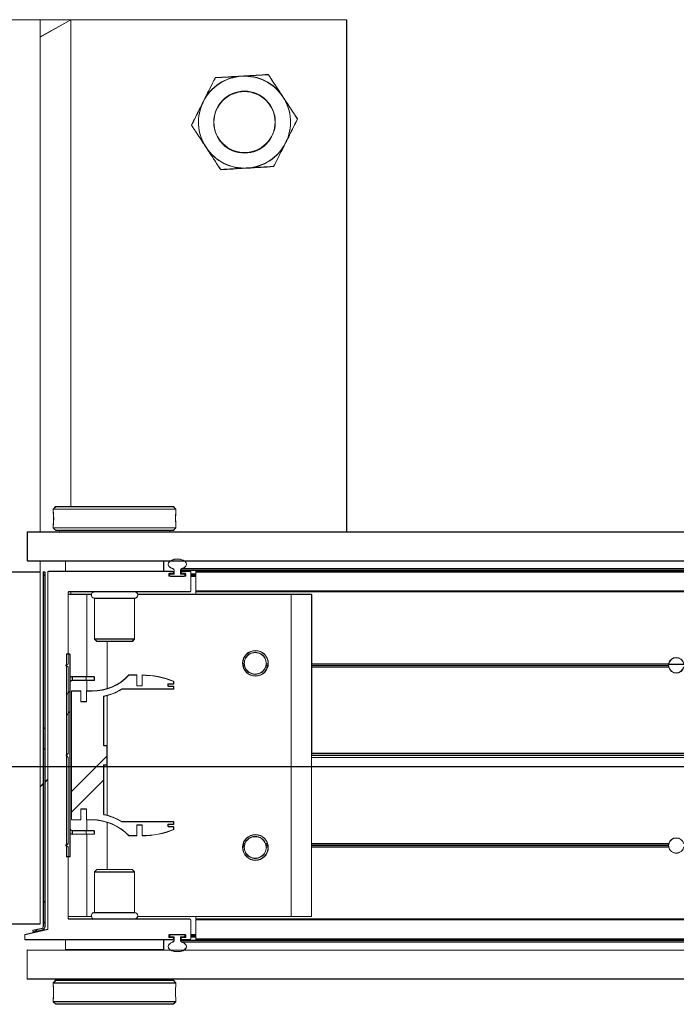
# Model space of a CAD drawing. Header units: feet. Extents: x 0 to 152508, y 0 to 59424.
# Tile 90 of 122: x 152333.194 to 152333.863, y 59421.637 to 59422.64. Entities that reach past the tile are written whole.
import ezdxf

# ---------------------------------------------------------------- set-up
doc = ezdxf.new("R2010")
doc.units = ezdxf.units.FT
doc.header["$LTSCALE"] = 0.05
doc.header["$MEASUREMENT"] = 0
doc.layers.add('Bridge plan$0$BR_P_Rail_Object', color=251, linetype='Continuous', lineweight=30)
doc.layers.add('Bridge plan$0$SC_Scratch7', color=252, linetype='Continuous', lineweight=0)

# ---------------------------------------------------------------- blocks, each defined once
blk = doc.blocks.new('Bridge plan$0$HIGH ST SCREENWALL_13 PANEL PLAN_2')
at = {"layer": 'Bridge plan$0$SC_Scratch7', "lineweight": 0}
h = blk.add_hatch(dxfattribs=at)
h.set_pattern_fill('ANSI31', color=256, scale=0.01, style=0, pattern_type=2)
h.set_pattern_definition([(44.9981, (-57.99071, -14.22278), (-0.0883853, 0.088391), [])])
h.paths.add_polyline_path([(-52.3768, -0.141, -0.36397), (-52.3788, -0.1434), (-52.3874, -0.1449), (-52.3871, -0.1466), (-52.3785, -0.1451, 0.36397), (-52.3751, -0.141), (-52.3751, 0.2198), (-52.3768, 0.2198)])
h = blk.add_hatch(dxfattribs=at)
h.set_pattern_fill('ANSI31', color=256, scale=0.01, style=0, pattern_type=2)
h.set_pattern_definition([(44.9981, (-57.99965, -14.22009), (-0.0883853, 0.088391), [])])
h.paths.add_polyline_path([(-52.3496, -0.0701), (-52.3496, 0.1363), (-52.3533, 0.1363), (-52.3533, -0.0701)])
h = blk.add_hatch(dxfattribs=at)
h.set_pattern_fill('ANSI38', color=256, scale=0.01, style=0, pattern_type=2)
h.set_pattern_definition([(44.9981, (-57.89977, -14.22419), (-0.0883853, 0.088391), []), (134.9981, (-57.89977, -14.22419), (-0.2651616, 0.0883968), [0.3124994, -0.1874996])])
h.paths.add_polyline_path([(-52.3385, 0.0878), (-52.3385, 0.0987), (-52.3481, 0.0987), (-52.3481, -0.0325), (-52.3385, -0.0325), (-52.3385, -0.0215), (-52.3329, -0.0215), (-52.3329, -0.0325), (-52.3272, -0.0325, -0.206189), (-52.2896, -0.0487), (-52.2816, -0.0487), (-52.2816, -0.0378), (-52.276, -0.0378), (-52.276, -0.0487, 0.098423), (-52.244, -0.0424), (-52.244, -0.0396), (-52.2497, -0.0396), (-52.2497, -0.0372), (-52.244, -0.0372), (-52.244, -0.0345), (-52.2968, -0.0345, 0.085705), (-52.3153, -0.0272), (-52.3153, 0.0233), (-52.312, 0.0233), (-52.312, 0.043), (-52.3153, 0.043), (-52.3153, 0.0934, 0.085705), (-52.2968, 0.1007), (-52.244, 0.1007), (-52.244, 0.1034), (-52.2497, 0.1034), (-52.2497, 0.1059), (-52.244, 0.1059), (-52.244, 0.1086, 0.098423), (-52.276, 0.1149), (-52.276, 0.104), (-52.2815, 0.104), (-52.2815, 0.1149), (-52.2896, 0.1149, -0.206189), (-52.3272, 0.0987), (-52.3329, 0.0987), (-52.3329, 0.0878)])
for p, q in [((-52.0676, 0.7823), (-52.7342, 0.7823)), ((-52.3801, 0.7823), (-52.4217, 0.7823)), ((-52.3801, 0.7823), (-52.3801, 0.2606)), ((-52.3488, 0.7823), (-52.3801, 0.7823)), ((-52.3801, 0.7647), (-52.3488, 0.7823)), ((-52.3801, 0.7823), (-52.3801, 0.7647)), ((-52.3488, 0.7823), (-52.3488, 0.2864)), ((-52.0676, 0.2606), (-52.0676, 0.7823)), ((-52.3642, 0.2864), (-52.3667, 0.2839)), ((-52.3667, 0.2839), (-52.3667, 0.2808)), ((-52.3667, 0.2839), (-52.2417, 0.2839)), ((-52.3642, 0.2864), (-52.2442, 0.2864)), ((-52.2417, 0.2839), (-52.2442, 0.2864)), ((-52.2417, 0.2808), (-52.2417, 0.2839)), ((-52.242, 0.2747), (-52.242, 0.2729)), ((-52.3667, 0.2679), (-52.3667, 0.2648)), ((-52.3667, 0.2648), (-52.3642, 0.2623)), ((-52.3667, 0.2648), (-52.2417, 0.2648)), ((-52.3642, 0.2623), (-52.2442, 0.2623)), ((-52.3604, 0.2623), (-52.3604, 0.2606)), ((-52.2479, 0.2606), (-52.2479, 0.2623)), ((-52.2442, 0.2623), (-52.2417, 0.2648)), ((-52.2417, 0.2648), (-52.2417, 0.2679)), ((-52.3931, 0.2606), (-52.3931, 0.2311)), ((-52.3931, 0.2606), (-48.4035, 0.2605)), ((-52.3931, 0.2311), (-48.4035, 0.231)), ((-52.3801, 0.2311), (-52.3801, 0.2198)), ((-52.3542, 0.2206), (-52.3542, 0.231)), ((-52.3542, 0.231), (-52.2542, 0.231)), ((-52.3542, 0.231), (-52.3542, 0.2206)), ((-52.3542, 0.231), (-52.3542, 0.231)), ((-52.3488, 0.2311), (-52.3488, 0.231)), ((-52.3198, 0.2311), (-52.3198, 0.231)), ((-52.2885, 0.231), (-52.2885, 0.2311)), ((-52.2542, 0.231), (-52.2542, 0.2206)), ((-52.2541, 0.231), (-52.2541, 0.2206)), ((-52.2435, 0.2215), (-52.2435, 0.2179)), ((-52.2369, 0.2179), (-52.2369, 0.2215)), ((-52.2369, 0.2215), (-50.4643, 0.2215)), ((-52.2356, 0.2233), (-50.4644, 0.2232)), ((-52.3801, 0.2198), (-52.4218, 0.2198)), ((-52.3801, -0.1386), (-52.3801, 0.2198)), ((-52.3768, 0.2198), (-52.3751, 0.2198)), ((-52.3768, 0.2198), (-52.3768, -0.141)), ((-52.3751, 0.2198), (-52.3751, -0.141)), ((-52.3723, 0.2198), (-52.3723, -0.144)), ((-52.245, 0.2206), (-52.3715, 0.2206)), ((-52.2489, 0.2165), (-52.2489, 0.2177)), ((-52.2481, 0.2185), (-52.245, 0.2185)), ((-52.2323, 0.2156), (-52.2481, 0.2156)), ((-52.248, 0.2171), (-52.248, 0.2164)), ((-52.2435, 0.2179), (-52.2472, 0.2179)), ((-52.2472, 0.2156), (-52.2332, 0.2156)), ((-52.2442, 0.2193), (-52.2442, 0.2198)), ((-52.2334, 0.2179), (-52.2369, 0.2179)), ((-52.2362, 0.2198), (-52.2362, 0.2193)), ((-52.2273, 0.2206), (-52.2354, 0.2206)), ((-52.2354, 0.2185), (-52.2323, 0.2185)), ((-52.2334, 0.2179), (-52.2324, 0.2179)), ((-52.2324, 0.2179), (-52.2315, 0.2179)), ((-52.2324, 0.2171), (-52.2324, 0.2179)), ((-52.2324, 0.2164), (-52.2324, 0.2171)), ((-52.2324, 0.2171), (-52.2314, 0.2171)), ((-52.2324, 0.2156), (-52.2324, 0.2164)), ((-52.2324, 0.2164), (-52.2314, 0.2164)), ((-52.2314, 0.2177), (-52.2314, 0.2165)), ((-52.2264, 0.2006), (-52.2264, 0.2198)), ((-52.2264, 0.2179), (-52.2212, 0.2179)), ((-52.2264, 0.2171), (-52.2212, 0.2171)), ((-52.2264, 0.2164), (-52.2212, 0.2164)), ((-52.2264, 0.2156), (-52.2212, 0.2156)), ((-50.4643, 0.2205), (-52.2212, 0.2206)), ((-52.2212, 0.2198), (-52.2212, 0.2206)), ((-52.2212, 0.2006), (-52.2212, 0.2198)), ((-50.4643, 0.2197), (-52.2212, 0.2198)), ((-52.2212, 0.1998), (-52.2212, 0.2006)), ((-50.4636, 0.2005), (-52.2212, 0.2006)), ((-52.3515, 0.1264), (-52.3514, 0.199)), ((-52.3514, 0.1972), (-52.3325, 0.1972)), ((-52.3506, 0.1998), (-52.2273, 0.1998)), ((-52.3488, 0.1998), (-52.3488, 0.1972)), ((-52.3325, 0.1134), (-52.3325, 0.1972)), ((-52.3325, 0.1972), (-52.3278, 0.1972)), ((-52.3246, 0.1932), (-52.3246, 0.1517)), ((-52.2837, 0.1932), (-52.3246, 0.1932)), ((-52.2837, 0.1517), (-52.2837, 0.1932)), ((-52.2805, 0.1972), (-52.1242, 0.1972)), ((-50.4636, 0.1997), (-52.2212, 0.1998)), ((-52.2212, 0.1972), (-52.2212, 0.1998)), ((-52.1242, -0.131), (-52.1242, 0.1972)), ((-52.1242, 0.1972), (-52.1033, 0.1972)), ((-52.1033, -0.131), (-52.1033, 0.1972)), ((-52.3246, 0.1517), (-52.3222, 0.1494)), ((-52.2837, 0.1517), (-52.3246, 0.1517)), ((-52.2861, 0.1494), (-52.2837, 0.1517)), ((-52.2861, 0.1494), (-52.3222, 0.1494)), ((-52.3117, 0.1011), (-52.3117, 0.1494)), ((-52.3533, 0.1363), (-52.3533, -0.0701)), ((-52.3496, 0.1363), (-52.3533, 0.1363)), ((-52.3496, 0.1363), (-52.3496, -0.0701)), ((-52.354, 0.1248), (-52.3515, 0.1264)), ((-52.3515, 0.1231), (-52.354, 0.1248)), ((-52.3515, 0.0352), (-52.3515, 0.1231)), ((-52.1719, 0.1264), (-52.1736, 0.1264)), ((-52.1717, 0.1248), (-52.1735, 0.1248)), ((-52.1713, 0.1231), (-52.1731, 0.1231)), ((-52.1481, 0.1231), (-52.1504, 0.1231)), ((-52.1478, 0.1248), (-52.1499, 0.1248)), ((-52.1476, 0.1264), (-52.1498, 0.1264)), ((-51.7393, 0.1264), (-52.1033, 0.1264)), ((-51.7395, 0.1248), (-52.1033, 0.1248)), ((-51.7393, 0.1231), (-52.1033, 0.1231)), ((-51.7394, 0.126), (-51.7239, 0.126)), ((-52.3472, 0.1134), (-52.3472, 0.1096)), ((-52.3332, 0.1134), (-52.3472, 0.1134)), ((-52.3332, 0.1096), (-52.3332, 0.1134)), ((-52.3248, 0.1134), (-52.3332, 0.1134)), ((-52.3248, 0.1096), (-52.3248, 0.1134)), ((-52.2815, 0.1149), (-52.2896, 0.1149)), ((-52.2815, 0.104), (-52.2815, 0.1149)), ((-52.276, 0.1149), (-52.276, 0.104)), ((-52.3332, 0.1096), (-52.3472, 0.1096)), ((-52.3248, 0.1096), (-52.3332, 0.1096)), ((-52.3325, 0.0987), (-52.3325, 0.1096)), ((-52.2968, 0.1007), (-52.244, 0.1007)), ((-52.276, 0.104), (-52.2815, 0.104)), ((-52.2497, 0.1034), (-52.2497, 0.1059)), ((-52.2497, 0.1059), (-52.244, 0.1059)), ((-52.244, 0.1034), (-52.2497, 0.1034)), ((-52.244, 0.1059), (-52.244, 0.1086)), ((-52.244, 0.1007), (-52.244, 0.1034)), ((-52.3481, 0.0987), (-52.3481, -0.0325)), ((-52.3385, 0.0987), (-52.3481, 0.0987)), ((-52.3385, 0.0878), (-52.3385, 0.0987)), ((-52.3329, 0.0987), (-52.3329, 0.0878)), ((-52.3272, 0.0987), (-52.3329, 0.0987)), ((-52.3153, 0.043), (-52.3153, 0.0934)), ((-52.3117, -0.0281), (-52.3117, 0.0943)), ((-52.3329, 0.0878), (-52.3385, 0.0878)), ((-52.312, 0.043), (-52.3153, 0.043)), ((-52.312, 0.0233), (-52.312, 0.043)), ((-52.3536, 0.0331), (-52.3515, 0.0352)), ((-52.3515, 0.031), (-52.3536, 0.0331)), ((-52.3515, -0.0569), (-52.3515, 0.031)), ((-51.0725, 0.0352), (-52.1033, 0.0352)), ((-51.0728, 0.0331), (-52.1033, 0.0331)), ((-51.0725, 0.0309), (-52.1033, 0.031)), ((-52.3153, 0.0233), (-52.312, 0.0233)), ((-52.3153, -0.0272), (-52.3153, 0.0233)), ((-52.3768, 0.0044), (-52.3801, 0.001)), ((-52.3723, 0.0088), (-52.3751, 0.006)), ((-52.3385, -0.0215), (-52.3329, -0.0215)), ((-52.3385, -0.0325), (-52.3385, -0.0215)), ((-52.3329, -0.0215), (-52.3329, -0.0325)), ((-52.3481, -0.0325), (-52.3385, -0.0325)), ((-52.3329, -0.0325), (-52.3272, -0.0325)), ((-52.3325, -0.0434), (-52.3325, -0.0325)), ((-52.3117, -0.0831), (-52.3117, -0.0349)), ((-52.244, -0.0345), (-52.2968, -0.0345)), ((-52.2816, -0.0378), (-52.276, -0.0378)), ((-52.2816, -0.0487), (-52.2816, -0.0378)), ((-52.276, -0.0378), (-52.276, -0.0487)), ((-52.2497, -0.0372), (-52.244, -0.0372)), ((-52.2497, -0.0396), (-52.2497, -0.0372)), ((-52.244, -0.0396), (-52.2497, -0.0396)), ((-52.244, -0.0372), (-52.244, -0.0345)), ((-52.244, -0.0424), (-52.244, -0.0396)), ((-52.3472, -0.0434), (-52.3472, -0.0472)), ((-52.3472, -0.0434), (-52.3332, -0.0434)), ((-52.3472, -0.0472), (-52.3332, -0.0472)), ((-52.3332, -0.0434), (-52.3332, -0.0472)), ((-52.3332, -0.0434), (-52.3248, -0.0434)), ((-52.3332, -0.0472), (-52.3248, -0.0472)), ((-52.3325, -0.131), (-52.3325, -0.0472)), ((-52.3248, -0.0434), (-52.3248, -0.0472)), ((-52.2896, -0.0487), (-52.2816, -0.0487)), ((-52.354, -0.0586), (-52.3515, -0.0569)), ((-52.3515, -0.0602), (-52.354, -0.0586)), ((-52.1717, -0.0586), (-52.1735, -0.0586)), ((-52.1713, -0.0569), (-52.1731, -0.0569)), ((-52.1482, -0.0569), (-52.1504, -0.0569)), ((-52.1478, -0.0586), (-52.1499, -0.0586)), ((-51.7393, -0.0569), (-52.1033, -0.0569)), ((-51.7395, -0.0586), (-52.1033, -0.0586)), ((-52.3533, -0.0701), (-52.3496, -0.0701)), ((-52.3515, -0.1327), (-52.3515, -0.0602)), ((-52.1719, -0.0602), (-52.1736, -0.0602)), ((-52.1476, -0.0602), (-52.1498, -0.0602)), ((-51.7393, -0.0602), (-52.1033, -0.0602)), ((-52.3222, -0.0831), (-52.3246, -0.0855)), ((-52.3246, -0.0855), (-52.3246, -0.127)), ((-52.3246, -0.0855), (-52.2837, -0.0855)), ((-52.3222, -0.0831), (-52.2861, -0.0831)), ((-52.2837, -0.0855), (-52.2861, -0.0831)), ((-52.2838, -0.127), (-52.2837, -0.0855)), ((-52.3246, -0.127), (-52.2838, -0.127)), ((-52.4218, -0.1386), (-52.3801, -0.1386)), ((-52.3515, -0.131), (-52.3325, -0.131)), ((-52.2273, -0.1336), (-52.3506, -0.1336)), ((-52.3325, -0.131), (-52.3278, -0.131)), ((-52.2805, -0.131), (-52.1242, -0.131)), ((-52.2265, -0.1536), (-52.2265, -0.1344)), ((-52.2213, -0.1336), (-52.2213, -0.131)), ((-50.4636, -0.1336), (-52.2213, -0.1336)), ((-52.2213, -0.1342), (-52.2213, -0.1336)), ((-52.2213, -0.1537), (-52.2213, -0.1342)), ((-50.4636, -0.1343), (-52.2213, -0.1342)), ((-52.1242, -0.131), (-52.1033, -0.131)), ((-52.3723, -0.144), (-52.3957, -0.1494)), ((-52.3957, -0.1494), (-52.3957, -0.1544)), ((-52.3788, -0.1434), (-52.3874, -0.1449)), ((-52.3871, -0.1466), (-52.3874, -0.1449)), ((-52.3785, -0.1451), (-52.3871, -0.1466)), ((-52.249, -0.1515), (-52.249, -0.1503)), ((-52.2481, -0.1494), (-52.2323, -0.1494)), ((-52.248, -0.1502), (-52.248, -0.1509)), ((-52.2333, -0.1494), (-52.2472, -0.1494)), ((-52.2324, -0.1502), (-52.2324, -0.1494)), ((-52.2324, -0.1509), (-52.2324, -0.1502)), ((-52.2324, -0.1502), (-52.2315, -0.1502)), ((-52.2315, -0.1503), (-52.2315, -0.1515)), ((-52.2265, -0.1494), (-52.2213, -0.1494)), ((-52.2265, -0.1502), (-52.2213, -0.1502)), ((-52.3957, -0.1544), (-52.245, -0.1544)), ((-52.3542, -0.1648), (-52.3542, -0.1544)), ((-52.2542, -0.1544), (-52.2542, -0.1648)), ((-52.245, -0.1523), (-52.2481, -0.1523)), ((-52.247, -0.1517), (-52.2435, -0.1517)), ((-52.2442, -0.1536), (-52.2442, -0.1531)), ((-52.2435, -0.1517), (-52.2435, -0.1553)), ((-52.2369, -0.1517), (-52.2333, -0.1517)), ((-52.2369, -0.1553), (-52.2369, -0.1517)), ((-52.2369, -0.1553), (-50.4643, -0.1554)), ((-52.2363, -0.1531), (-52.2363, -0.1536)), ((-52.2356, -0.157), (-50.4644, -0.1571)), ((-52.2323, -0.1523), (-52.2354, -0.1523)), ((-52.2354, -0.1544), (-52.2273, -0.1544)), ((-52.2333, -0.1517), (-52.2324, -0.1517)), ((-52.2324, -0.1517), (-52.2324, -0.1509)), ((-52.2324, -0.1509), (-52.2315, -0.1509)), ((-52.2324, -0.1517), (-52.2315, -0.1517)), ((-52.2265, -0.1509), (-52.2213, -0.1509)), ((-52.2265, -0.1517), (-52.2213, -0.1517)), ((-52.2213, -0.1544), (-52.2213, -0.1537)), ((-50.4643, -0.1538), (-52.2213, -0.1537)), ((-50.4643, -0.1545), (-52.2213, -0.1544)), ((-52.3931, -0.1652), (-52.3931, -0.1947)), ((-52.3931, -0.1652), (-48.4036, -0.1654)), ((-52.2542, -0.1648), (-52.3542, -0.1648)), ((-52.3198, -0.1648), (-52.3198, -0.1652)), ((-52.2885, -0.1652), (-52.2885, -0.1648)), ((-52.3931, -0.1947), (-48.4036, -0.1949)), ((-52.3642, -0.1961), (-52.3667, -0.1986)), ((-52.3667, -0.1986), (-52.3667, -0.2017)), ((-52.2417, -0.1986), (-52.3667, -0.1986)), ((-52.2442, -0.1961), (-52.3642, -0.1961)), ((-52.3604, -0.1947), (-52.3604, -0.1961)), ((-52.2479, -0.1961), (-52.2479, -0.1947)), ((-52.2417, -0.1986), (-52.2442, -0.1961)), ((-52.2417, -0.2017), (-52.2417, -0.1986)), ((-52.3663, -0.2085), (-52.3663, -0.2067)), ((-52.3667, -0.2146), (-52.3667, -0.2177)), ((-52.3667, -0.2177), (-52.3642, -0.2202)), ((-52.2417, -0.2177), (-52.3667, -0.2177)), ((-52.2442, -0.2202), (-52.3642, -0.2202)), ((-52.2442, -0.2202), (-52.2417, -0.2177)), ((-52.2417, -0.2177), (-52.2417, -0.2146))]:
    blk.add_line(p, q, dxfattribs=at)
for centre, radius in [((-52.1717, 0.6781), 0.0314), ((-52.1717, 0.6781), 0.0312), ((-52.1606, 0.1269), 0.013), ((-52.1606, -0.0606), 0.013)]:
    blk.add_circle(centre, radius, dxfattribs=at)
for centre, radius, start, end in [((-52.1717, 0.6781), 0.0469, 93.3338, 153.3338), ((-52.1717, 0.6781), 0.0469, 33.3338, 93.3338), ((-52.1717, 0.6781), 0.0469, 333.3338, 33.3338), ((-52.1717, 0.6781), 0.0469, 153.3338, 213.3338), ((-52.1717, 0.6781), 0.0469, 213.3338, 273.3338), ((-52.1717, 0.6781), 0.0469, 273.3338, 333.3338), ((-52.429, 0.2744), 0.0627, 354.0342, 5.8878), ((-52.2453, 0.2215), 0.00182, 359.9981, 72.4357), ((-52.235, 0.2215), 0.00182, 107.5606, 179.9981), ((-52.3715, 0.2198), 0.00082, 89.9981, 179.9981), ((-52.2481, 0.2177), 0.00082, 89.9981, 179.9981), ((-52.2481, 0.2165), 0.00082, 179.9981, 269.9981), ((-52.2472, 0.2171), 0.000833, 89.9981, 179.9982), ((-52.2472, 0.2164), 0.000833, 179.9981, 269.9981), ((-52.245, 0.2198), 0.00082, 359.9981, 89.9981), ((-52.245, 0.2193), 0.00082, 269.9981, 359.9981), ((-52.2354, 0.2198), 0.00082, 89.9981, 179.9981), ((-52.2354, 0.2193), 0.00082, 179.9981, 269.9981), ((-52.2334, 0.2169), 0.00104, 11.5132, 89.9981), ((-52.2332, 0.2164), 0.000833, 269.9981, 359.9981), ((-52.2323, 0.2177), 0.00082, 359.9981, 89.9981), ((-52.2323, 0.2165), 0.00082, 269.9981, 359.9981), ((-52.2273, 0.2198), 0.00082, 359.9981, 89.9981), ((-52.2273, 0.2006), 0.000833, 269.9981, 359.9981), ((-52.3506, 0.199), 0.00082, 89.9981, 179.9981), ((-52.3246, 0.1965), 0.00328, 89.9981, 269.9981), ((-52.2837, 0.1965), 0.00328, 269.9981, 89.9981), ((-52.1608, 0.1269), 0.0111, 357.8437, 182.1526), ((-51.7317, 0.1249), 0.00781, 11.3489, 168.6474), ((-52.1608, 0.1269), 0.0111, 182.1526, 190.8325), ((-52.1608, 0.1269), 0.0111, 190.8325, 199.7743), ((-52.1608, 0.1269), 0.0111, 199.7743, 340.222), ((-52.1608, 0.1269), 0.0111, 340.222, 349.1638), ((-52.1608, 0.1269), 0.0111, 349.1638, 357.8437), ((-51.7317, 0.1249), 0.00781, 168.6474, 180.9446), ((-51.7317, 0.1249), 0.00781, 180.9446, 193.2865), ((-51.7317, 0.1249), 0.00781, 193.2865, 346.7098), ((-52.3472, 0.1072), 0.00617, 89.9981, 113.0704), ((-52.3272, 0.1505), 0.0518, 269.9981, 316.6001), ((-52.276, 0.0312), 0.0837, 67.5138, 89.9981), ((-52.3472, 0.1072), 0.00242, 89.9981, 179.9981), ((-52.3272, 0.1505), 0.0584, 281.7746, 301.3689), ((-52.3272, -0.0843), 0.0584, 58.6274, 78.2216), ((-52.3272, -0.0843), 0.0518, 43.3961, 89.9981), ((-52.3472, -0.041), 0.00242, 179.9981, 269.9981), ((-52.3472, -0.041), 0.00617, 246.9259, 269.9981), ((-52.276, 0.035), 0.0837, 269.9981, 292.4825), ((-52.1608, -0.0606), 0.0111, 19.7743, 160.222), ((-52.1608, -0.0606), 0.0111, 169.1638, 177.8437), ((-52.1608, -0.0606), 0.0111, 160.222, 169.1638), ((-52.1608, -0.0606), 0.0111, 10.8325, 19.7743), ((-52.1608, -0.0606), 0.0111, 2.1526, 10.8325), ((-51.7317, -0.0587), 0.00781, 166.7098, 179.0516), ((-51.7317, -0.0587), 0.00781, 179.0516, 191.3489), ((-51.7317, -0.0587), 0.00781, 13.2865, 166.7098), ((-52.1608, -0.0606), 0.0111, 177.8437, 2.1526), ((-51.7317, -0.0587), 0.00781, 191.3489, 348.6474), ((-52.3246, -0.1303), 0.00328, 89.9981, 269.9981), ((-52.2838, -0.1303), 0.00328, 269.9981, 89.9981), ((-52.3506, -0.1327), 0.00082, 179.9981, 269.9981), ((-52.2273, -0.1344), 0.00082, 359.9981, 89.9981), ((-52.3793, -0.141), 0.0025, 279.9981, 359.9981), ((-52.3793, -0.141), 0.00417, 279.9981, 359.9981), ((-52.2481, -0.1503), 0.00082, 89.9981, 179.9981), ((-52.2472, -0.1502), 0.000833, 89.9981, 179.9981), ((-52.2333, -0.1502), 0.000833, 359.9981, 89.9981), ((-52.2323, -0.1503), 0.00082, 359.9981, 89.9981), ((-52.2481, -0.1515), 0.00082, 179.9981, 269.9981), ((-52.247, -0.1507), 0.00104, 191.5132, 269.9981), ((-52.245, -0.1531), 0.00082, 359.9981, 89.9981), ((-52.245, -0.1536), 0.00082, 269.9981, 359.9981), ((-52.2454, -0.1553), 0.00182, 287.5606, 359.9981), ((-52.2351, -0.1553), 0.00182, 179.9981, 252.4357), ((-52.2354, -0.1531), 0.00082, 89.9981, 179.9981), ((-52.2354, -0.1536), 0.00082, 179.9981, 269.9981), ((-52.2333, -0.1509), 0.000833, 269.9981, 359.9982), ((-52.2323, -0.1515), 0.00082, 269.9981, 359.9981), ((-52.2273, -0.1536), 0.00082, 269.9981, 359.9981), ((-52.1794, -0.2082), 0.0627, 174.0342, 185.8878)]:
    blk.add_arc(centre, radius, start, end, dxfattribs=at)
for centre, major_axis in [((-52.2402, 0.2278), (-0.00937, 0)), ((-52.2402, -0.1616), (0.00937, 0))]:
    blk.add_ellipse(centre, major_axis=major_axis, ratio=0.561718, start_param=2.083904, end_param=7.340874, dxfattribs=at)
for points, knots in [([(-52.2136, 0.6991), (-52.2133, 0.6997), (-52.2112, 0.7041), (-52.2071, 0.7122), (-52.2034, 0.7196), (-52.2015, 0.7233)], [0, 0, 0, 0, 0.070103, 0.530791, 1, 1, 1, 1]), ([(-52.2015, 0.7233), (-52.1971, 0.7236), (-52.1882, 0.7241), (-52.1791, 0.7246), (-52.1745, 0.7249)], [0, 0, 0, 0, 0.495458, 1, 1, 1, 1]), ([(-52.1745, 0.7249), (-52.1738, 0.7249), (-52.169, 0.7252), (-52.1598, 0.7258), (-52.1516, 0.7262), (-52.1475, 0.7265)], [0, 0, 0, 0, 0.070103, 0.530791, 1, 1, 1, 1]), ([(-52.1475, 0.7265), (-52.1456, 0.7236), (-52.1417, 0.7178), (-52.1367, 0.7102), (-52.1337, 0.7055), (-52.1326, 0.7039)], [0, 0, 0, 0, 0.390533, 0.785002, 1, 1, 1, 1]), ([(-52.1326, 0.7039), (-52.1306, 0.7008), (-52.1265, 0.6946), (-52.1215, 0.6871), (-52.1186, 0.6826), (-52.1177, 0.6813)], [0, 0, 0, 0, 0.402074, 0.810497, 1, 1, 1, 1]), ([(-52.2258, 0.675), (-52.2238, 0.6789), (-52.2198, 0.6868), (-52.2157, 0.695), (-52.2136, 0.6991)], [0, 0, 0, 0, 0.495458, 1, 1, 1, 1]), ([(-52.2109, 0.6523), (-52.212, 0.654), (-52.215, 0.6586), (-52.22, 0.6662), (-52.2239, 0.672), (-52.2258, 0.675)], [0, 0, 0, 0, 0.214997, 0.605152, 1, 1, 1, 1]), ([(-52.1177, 0.6813), (-52.1197, 0.6773), (-52.1237, 0.6694), (-52.1278, 0.6612), (-52.1299, 0.6571)], [0, 0, 0, 0, 0.495458, 1, 1, 1, 1]), ([(-52.196, 0.6297), (-52.197, 0.6311), (-52.1998, 0.6355), (-52.2048, 0.643), (-52.2089, 0.6492), (-52.2109, 0.6523)], [0, 0, 0, 0, 0.189503, 0.59197, 1, 1, 1, 1]), ([(-52.1299, 0.6571), (-52.1301, 0.6565), (-52.1323, 0.6522), (-52.1364, 0.644), (-52.1401, 0.6366), (-52.142, 0.6329)], [0, 0, 0, 0, 0.070103, 0.530791, 1, 1, 1, 1]), ([(-52.142, 0.6329), (-52.1464, 0.6326), (-52.1552, 0.6321), (-52.1644, 0.6316), (-52.169, 0.6313)], [0, 0, 0, 0, 0.495458, 1, 1, 1, 1]), ([(-52.169, 0.6313), (-52.1697, 0.6313), (-52.1745, 0.631), (-52.1837, 0.6305), (-52.1919, 0.63), (-52.196, 0.6297)], [0, 0, 0, 0, 0.070103, 0.530791, 1, 1, 1, 1]), ([(-52.242, 0.2744), (-52.242, 0.2751), (-52.242, 0.2766), (-52.2419, 0.2785), (-52.2417, 0.28), (-52.2417, 0.2808), (-52.2417, 0.2808), (-52.2417, 0.2808)], [0, 0, 0, 0, 0.214044, 0.428061, 0.642808, 0.858038, 1, 1, 1, 1]), ([(-52.2417, 0.2679), (-52.2417, 0.2679), (-52.2416, 0.2678), (-52.2417, 0.2682), (-52.2418, 0.2692), (-52.2419, 0.2709), (-52.242, 0.2727), (-52.242, 0.2739), (-52.242, 0.2744)], [0, 0, 0, 0, 0.001442, 0.215072, 0.428673, 0.643269, 0.858346, 1, 1, 1, 1]), ([(-52.3667, -0.2017), (-52.3667, -0.2017), (-52.3667, -0.2015), (-52.3666, -0.202), (-52.3665, -0.203), (-52.3664, -0.2046), (-52.3663, -0.2065), (-52.3663, -0.2077), (-52.3663, -0.2082)], [0, 0, 0, 0, 0.001442, 0.215072, 0.428673, 0.643269, 0.858346, 1, 1, 1, 1]), ([(-52.3663, -0.2082), (-52.3663, -0.2089), (-52.3664, -0.2104), (-52.3665, -0.2123), (-52.3666, -0.2138), (-52.3667, -0.2146), (-52.3667, -0.2146), (-52.3667, -0.2146)], [0, 0, 0, 0, 0.214044, 0.428061, 0.642808, 0.858038, 1, 1, 1, 1])]:
    blk.add_open_spline(points, degree=3, knots=knots, dxfattribs=at)
blk = doc.blocks.new('Bridge plan$0$HIGH ST SCREENWALL_2 PANEL PLAN')
at = {"layer": 'Bridge plan$0$SC_Scratch7', "lineweight": 0}
h = blk.add_hatch(dxfattribs=at)
h.set_pattern_fill('ANSI31', color=256, scale=0.01, style=0, pattern_type=2)
h.set_pattern_definition([(44.9981, (-9.92833, -14.22401), (-0.0883853, 0.088391), [])])
h.paths.add_polyline_path([(-4.3144, -0.1421, -0.36397), (-4.3165, -0.1446), (-4.325, -0.1461), (-4.3247, -0.1478), (-4.3162, -0.1462, 0.36397), (-4.3127, -0.1421), (-4.3127, 0.2186), (-4.3144, 0.2186)])
h = blk.add_hatch(dxfattribs=at)
h.set_pattern_fill('ANSI31', color=256, scale=0.01, style=0, pattern_type=2)
h.set_pattern_definition([(44.9981, (-9.93726, -14.22123), (-0.0883853, 0.088391), [])])
h.paths.add_polyline_path([(-4.2872, -0.0712), (-4.2872, 0.1351), (-4.2909, 0.1351), (-4.291, -0.0712)])
h = blk.add_hatch(dxfattribs=at)
h.set_pattern_fill('ANSI38', color=256, scale=0.01, style=0, pattern_type=2)
h.set_pattern_definition([(44.9981, (-9.83738, -14.22534), (-0.0883853, 0.088391), []), (134.9981, (-9.83738, -14.22534), (-0.2651616, 0.0883968), [0.3124994, -0.1874996])])
h.paths.add_polyline_path([(-4.2761, 0.0866), (-4.2761, 0.0976), (-4.2857, 0.0976), (-4.2857, -0.0337), (-4.2761, -0.0337), (-4.2761, -0.0227), (-4.2705, -0.0227), (-4.2705, -0.0337), (-4.2648, -0.0337, -0.206189), (-4.2272, -0.0499), (-4.2192, -0.0499), (-4.2192, -0.0389), (-4.2136, -0.0389), (-4.2136, -0.0499, 0.098423), (-4.1816, -0.0435), (-4.1816, -0.0408), (-4.1873, -0.0408), (-4.1873, -0.0384), (-4.1816, -0.0384), (-4.1816, -0.0356), (-4.2345, -0.0356, 0.085705), (-4.2529, -0.0283), (-4.2529, 0.0221), (-4.2497, 0.0221), (-4.2497, 0.0418), (-4.2529, 0.0418), (-4.2529, 0.0922, 0.085705), (-4.2345, 0.0995), (-4.1816, 0.0995), (-4.1816, 0.1022), (-4.1873, 0.1022), (-4.1873, 0.1047), (-4.1816, 0.1047), (-4.1816, 0.1074, 0.098423), (-4.2136, 0.1138), (-4.2136, 0.1028), (-4.2192, 0.1028), (-4.2192, 0.1138), (-4.2272, 0.1138, -0.206189), (-4.2648, 0.0976), (-4.2705, 0.0976), (-4.2705, 0.0866)])
for p, q in [((-4.0052, 0.7811), (-4.6719, 0.7811)), ((-4.3177, 0.7811), (-4.3594, 0.7811)), ((-4.3177, 0.7811), (-4.3177, 0.2594)), ((-4.2864, 0.7811), (-4.3177, 0.7811)), ((-4.3177, 0.7635), (-4.2864, 0.7811)), ((-4.3177, 0.7811), (-4.3177, 0.7635)), ((-4.2864, 0.7811), (-4.2865, 0.2853)), ((-4.0052, 0.2594), (-4.0052, 0.7811)), ((-4.3018, 0.2853), (-4.3043, 0.2828)), ((-4.3043, 0.2828), (-4.3043, 0.2796)), ((-4.3043, 0.2828), (-4.1793, 0.2828)), ((-4.3018, 0.2853), (-4.1818, 0.2853)), ((-4.1793, 0.2828), (-4.1818, 0.2853)), ((-4.1793, 0.2796), (-4.1793, 0.2828)), ((-4.1796, 0.2736), (-4.1796, 0.2718)), ((-4.3043, 0.2667), (-4.3043, 0.2637)), ((-4.3043, 0.2637), (-4.3018, 0.2612)), ((-4.3043, 0.2637), (-4.1793, 0.2637)), ((-4.3018, 0.2612), (-4.1818, 0.2612)), ((-4.298, 0.2612), (-4.298, 0.2594)), ((-4.1855, 0.2594), (-4.1855, 0.2612)), ((-4.1818, 0.2612), (-4.1793, 0.2637)), ((-4.1793, 0.2637), (-4.1793, 0.2667)), ((-4.3307, 0.2594), (-4.3307, 0.2299)), ((-4.3307, 0.2594), (-0.3412, 0.2593)), ((-4.3307, 0.2299), (-0.3412, 0.2298)), ((-4.3177, 0.2299), (-4.3177, 0.2186)), ((-4.2918, 0.2194), (-4.2918, 0.2299)), ((-4.2918, 0.2299), (-4.1918, 0.2299)), ((-4.2918, 0.2299), (-4.2918, 0.2194)), ((-4.2918, 0.2299), (-4.2918, 0.2299)), ((-4.2865, 0.2299), (-4.2865, 0.2299)), ((-4.2574, 0.2299), (-4.2574, 0.2299)), ((-4.2262, 0.2299), (-4.2262, 0.2299)), ((-4.1918, 0.2299), (-4.1918, 0.2194)), ((-4.1918, 0.2299), (-4.1918, 0.2194)), ((-4.1732, 0.2221), (-2.402, 0.222)), ((-4.3177, 0.2186), (-4.3594, 0.2186)), ((-4.3177, -0.1397), (-4.3177, 0.2186)), ((-4.3144, 0.2186), (-4.3127, 0.2186)), ((-4.3144, 0.2186), (-4.3144, -0.1421)), ((-4.3127, 0.2186), (-4.3127, -0.1421)), ((-4.3099, 0.2186), (-4.3099, -0.1451)), ((-4.1826, 0.2194), (-4.3091, 0.2194)), ((-4.1866, 0.2153), (-4.1866, 0.2165)), ((-4.1858, 0.2174), (-4.1826, 0.2174)), ((-4.1699, 0.2145), (-4.1858, 0.2145)), ((-4.1856, 0.2159), (-4.1856, 0.2153)), ((-4.1812, 0.2168), (-4.1848, 0.2168)), ((-4.1848, 0.2144), (-4.1709, 0.2144)), ((-4.1818, 0.2182), (-4.1818, 0.2186)), ((-4.1812, 0.2204), (-4.1812, 0.2168)), ((-4.1745, 0.2168), (-4.1745, 0.2204)), ((-4.1745, 0.2204), (-2.402, 0.2203)), ((-4.1711, 0.2168), (-4.1745, 0.2168)), ((-4.1739, 0.2186), (-4.1739, 0.2182)), ((-4.1649, 0.2194), (-4.173, 0.2194)), ((-4.173, 0.2174), (-4.1699, 0.2174)), ((-4.1711, 0.2168), (-4.17, 0.2168)), ((-4.17, 0.2168), (-4.1691, 0.2168)), ((-4.17, 0.2159), (-4.17, 0.2168)), ((-4.17, 0.2153), (-4.17, 0.2159)), ((-4.17, 0.2159), (-4.1691, 0.2159)), ((-4.17, 0.2145), (-4.17, 0.2153)), ((-4.17, 0.2153), (-4.1691, 0.2153)), ((-4.1691, 0.2165), (-4.1691, 0.2153)), ((-4.1641, 0.1994), (-4.1641, 0.2186)), ((-4.1641, 0.2168), (-4.1589, 0.2168)), ((-4.1641, 0.2159), (-4.1589, 0.2159)), ((-4.1641, 0.2153), (-4.1589, 0.2153)), ((-4.1641, 0.2144), (-4.1589, 0.2144)), ((-2.4019, 0.2194), (-4.1589, 0.2194)), ((-4.1589, 0.2186), (-4.1589, 0.2194)), ((-4.1589, 0.1994), (-4.1589, 0.2186)), ((-2.4019, 0.2186), (-4.1589, 0.2186)), ((-4.2891, 0.1253), (-4.2891, 0.1978)), ((-4.2891, 0.196), (-4.2701, 0.196)), ((-4.2883, 0.1986), (-4.1649, 0.1986)), ((-4.2865, 0.1986), (-4.2865, 0.196)), ((-4.2701, 0.1122), (-4.2701, 0.196)), ((-4.2701, 0.196), (-4.2654, 0.196)), ((-4.2622, 0.192), (-4.2622, 0.1506)), ((-4.2214, 0.192), (-4.2622, 0.192)), ((-4.2214, 0.1506), (-4.2214, 0.192)), ((-4.2182, 0.196), (-4.0618, 0.196)), ((-4.1589, 0.1986), (-4.1589, 0.1994)), ((-2.4012, 0.1994), (-4.1589, 0.1994)), ((-2.4012, 0.1985), (-4.1589, 0.1986)), ((-4.1589, 0.196), (-4.1589, 0.1986)), ((-4.0618, -0.1321), (-4.0618, 0.196)), ((-4.0618, 0.196), (-4.0409, 0.196)), ((-4.041, -0.1321), (-4.0409, 0.196)), ((-4.2622, 0.1506), (-4.2598, 0.1482)), ((-4.2214, 0.1506), (-4.2622, 0.1506)), ((-4.2237, 0.1482), (-4.2214, 0.1506)), ((-4.2237, 0.1482), (-4.2598, 0.1482)), ((-4.2493, 0.0999), (-4.2493, 0.1482)), ((-4.2909, 0.1351), (-4.291, -0.0712)), ((-4.2872, 0.1351), (-4.2909, 0.1351)), ((-4.2872, 0.1351), (-4.2872, -0.0712)), ((-4.2916, 0.1236), (-4.2891, 0.1253)), ((-4.2891, 0.1219), (-4.2916, 0.1236)), ((-4.2891, 0.0341), (-4.2891, 0.1219)), ((-4.1095, 0.1253), (-4.1113, 0.1253)), ((-4.1093, 0.1236), (-4.1111, 0.1236)), ((-4.1089, 0.1219), (-4.1107, 0.1219)), ((-4.0858, 0.1219), (-4.088, 0.1219)), ((-4.0854, 0.1236), (-4.0876, 0.1236)), ((-4.0852, 0.1253), (-4.0874, 0.1253)), ((-3.6769, 0.1253), (-4.041, 0.1253)), ((-3.6771, 0.1236), (-4.041, 0.1236)), ((-3.6769, 0.1219), (-4.041, 0.1219)), ((-3.677, 0.1248), (-3.6616, 0.1248)), ((-4.2848, 0.1122), (-4.2848, 0.1085)), ((-4.2708, 0.1122), (-4.2848, 0.1122)), ((-4.2708, 0.1085), (-4.2708, 0.1122)), ((-4.2624, 0.1122), (-4.2708, 0.1122)), ((-4.2624, 0.1085), (-4.2624, 0.1122)), ((-4.2192, 0.1138), (-4.2272, 0.1138)), ((-4.2192, 0.1028), (-4.2192, 0.1138)), ((-4.2136, 0.1138), (-4.2136, 0.1028)), ((-4.2708, 0.1085), (-4.2848, 0.1085)), ((-4.2624, 0.1085), (-4.2708, 0.1085)), ((-4.2701, 0.0976), (-4.2701, 0.1085)), ((-4.2136, 0.1028), (-4.2192, 0.1028)), ((-4.1873, 0.1022), (-4.1873, 0.1047)), ((-4.1873, 0.1047), (-4.1816, 0.1047)), ((-4.1816, 0.1022), (-4.1873, 0.1022)), ((-4.1816, 0.1047), (-4.1816, 0.1074)), ((-4.1816, 0.0995), (-4.1816, 0.1022)), ((-4.2857, 0.0976), (-4.2857, -0.0337)), ((-4.2761, 0.0976), (-4.2857, 0.0976)), ((-4.2761, 0.0866), (-4.2761, 0.0976)), ((-4.2705, 0.0976), (-4.2705, 0.0866)), ((-4.2648, 0.0976), (-4.2705, 0.0976)), ((-4.2529, 0.0418), (-4.2529, 0.0922)), ((-4.2493, -0.0292), (-4.2493, 0.0931)), ((-4.2345, 0.0995), (-4.1816, 0.0995)), ((-4.2705, 0.0866), (-4.2761, 0.0866)), ((-4.2497, 0.0418), (-4.2529, 0.0418)), ((-4.2497, 0.0221), (-4.2497, 0.0418)), ((-4.2912, 0.0319), (-4.2891, 0.0341)), ((-4.2891, 0.0298), (-4.2912, 0.0319)), ((-3.0101, 0.034), (-4.041, 0.0341)), ((-3.0104, 0.0319), (-4.041, 0.0319)), ((-4.2891, -0.0581), (-4.2891, 0.0298)), ((-4.2529, 0.0221), (-4.2497, 0.0221)), ((-4.2529, -0.0283), (-4.2529, 0.0221)), ((-3.0101, 0.0298), (-4.041, 0.0298)), ((-4.3144, 0.0032), (-4.3177, -0.0001)), ((-4.3099, 0.0077), (-4.3127, 0.0049)), ((-4.2761, -0.0227), (-4.2705, -0.0227)), ((-4.2761, -0.0337), (-4.2761, -0.0227)), ((-4.2705, -0.0227), (-4.2705, -0.0337)), ((-4.2857, -0.0337), (-4.2761, -0.0337)), ((-4.2705, -0.0337), (-4.2648, -0.0337)), ((-4.2701, -0.0446), (-4.2701, -0.0337)), ((-4.2493, -0.0843), (-4.2493, -0.0361)), ((-4.1816, -0.0356), (-4.2345, -0.0356)), ((-4.2192, -0.0389), (-4.2136, -0.0389)), ((-4.2192, -0.0499), (-4.2192, -0.0389)), ((-4.2136, -0.0389), (-4.2136, -0.0499)), ((-4.1873, -0.0384), (-4.1816, -0.0384)), ((-4.1873, -0.0408), (-4.1873, -0.0384)), ((-4.1816, -0.0384), (-4.1816, -0.0356)), ((-4.2848, -0.0446), (-4.2848, -0.0483)), ((-4.2848, -0.0446), (-4.2708, -0.0446)), ((-4.2848, -0.0483), (-4.2708, -0.0483)), ((-4.2708, -0.0446), (-4.2708, -0.0483)), ((-4.2708, -0.0446), (-4.2624, -0.0446)), ((-4.2708, -0.0483), (-4.2624, -0.0483)), ((-4.2701, -0.1321), (-4.2701, -0.0483)), ((-4.2624, -0.0446), (-4.2624, -0.0483)), ((-4.2272, -0.0499), (-4.2192, -0.0499)), ((-4.1816, -0.0408), (-4.1873, -0.0408)), ((-4.1816, -0.0435), (-4.1816, -0.0408)), ((-4.2916, -0.0597), (-4.2891, -0.0581)), ((-4.2891, -0.0614), (-4.2916, -0.0597)), ((-4.1093, -0.0597), (-4.1111, -0.0597)), ((-4.1089, -0.0581), (-4.1107, -0.0581)), ((-4.0858, -0.0581), (-4.088, -0.0581)), ((-4.0854, -0.0597), (-4.0876, -0.0597)), ((-3.6769, -0.0581), (-4.041, -0.0581)), ((-3.6771, -0.0597), (-4.041, -0.0597)), ((-4.2891, -0.1339), (-4.2891, -0.0614)), ((-4.1095, -0.0614), (-4.1113, -0.0614)), ((-4.0852, -0.0614), (-4.0874, -0.0614)), ((-3.677, -0.0614), (-4.041, -0.0614)), ((-4.291, -0.0712), (-4.2872, -0.0712)), ((-4.2598, -0.0843), (-4.2622, -0.0867)), ((-4.2622, -0.0867), (-4.2622, -0.1282)), ((-4.2622, -0.0867), (-4.2214, -0.0867)), ((-4.2598, -0.0843), (-4.2237, -0.0843)), ((-4.2214, -0.0867), (-4.2237, -0.0843)), ((-4.2214, -0.1282), (-4.2214, -0.0867)), ((-4.2622, -0.1282), (-4.2214, -0.1282)), ((-4.3594, -0.1397), (-4.3177, -0.1397)), ((-4.2891, -0.1321), (-4.2701, -0.1321)), ((-4.1649, -0.1347), (-4.2883, -0.1347)), ((-4.2701, -0.1321), (-4.2654, -0.1321)), ((-4.2182, -0.1321), (-4.0618, -0.1321)), ((-4.1641, -0.1547), (-4.1641, -0.1356)), ((-4.1589, -0.1347), (-4.1589, -0.1321)), ((-2.4012, -0.1348), (-4.1589, -0.1347)), ((-4.1589, -0.1354), (-4.1589, -0.1347)), ((-4.1589, -0.1549), (-4.1589, -0.1354)), ((-2.4012, -0.1355), (-4.1589, -0.1354)), ((-4.0618, -0.1321), (-4.041, -0.1321)), ((-4.3099, -0.1451), (-4.3334, -0.1506)), ((-4.3165, -0.1446), (-4.325, -0.1461)), ((-4.3247, -0.1478), (-4.325, -0.1461)), ((-4.3162, -0.1462), (-4.3247, -0.1478)), ((-4.3334, -0.1506), (-4.3334, -0.1556)), ((-4.3334, -0.1556), (-4.1826, -0.1556)), ((-4.2918, -0.166), (-4.2918, -0.1556)), ((-4.1918, -0.1556), (-4.1918, -0.166)), ((-4.1866, -0.1527), (-4.1866, -0.1514)), ((-4.1858, -0.1506), (-4.1699, -0.1506)), ((-4.1826, -0.1535), (-4.1858, -0.1535)), ((-4.1856, -0.1514), (-4.1856, -0.1521)), ((-4.1709, -0.1506), (-4.1848, -0.1506)), ((-4.1846, -0.1529), (-4.1812, -0.1529)), ((-4.1818, -0.1547), (-4.1818, -0.1543)), ((-4.1812, -0.1529), (-4.1812, -0.1565)), ((-4.1745, -0.1529), (-4.1709, -0.1529)), ((-4.1745, -0.1565), (-4.1745, -0.1529)), ((-4.1745, -0.1565), (-2.402, -0.1565)), ((-4.1739, -0.1543), (-4.1739, -0.1547)), ((-4.1732, -0.1582), (-2.402, -0.1583)), ((-4.1699, -0.1535), (-4.1731, -0.1535)), ((-4.1731, -0.1556), (-4.1649, -0.1556)), ((-4.1709, -0.1529), (-4.17, -0.1529)), ((-4.17, -0.1514), (-4.17, -0.1506)), ((-4.17, -0.1521), (-4.17, -0.1514)), ((-4.17, -0.1514), (-4.1691, -0.1514)), ((-4.17, -0.1529), (-4.17, -0.1521)), ((-4.17, -0.1521), (-4.1691, -0.1521)), ((-4.17, -0.1529), (-4.1691, -0.1529)), ((-4.1691, -0.1514), (-4.1691, -0.1527)), ((-4.1641, -0.1506), (-4.1589, -0.1506)), ((-4.1641, -0.1514), (-4.1589, -0.1514)), ((-4.1641, -0.1521), (-4.1589, -0.1521)), ((-4.1641, -0.1529), (-4.1589, -0.1529)), ((-4.1589, -0.1556), (-4.1589, -0.1549)), ((-2.4019, -0.1549), (-4.1589, -0.1549)), ((-2.4019, -0.1556), (-4.1589, -0.1556)), ((-4.3308, -0.1664), (-4.3308, -0.1959)), ((-4.3308, -0.1664), (-0.3412, -0.1665)), ((-4.1918, -0.166), (-4.2918, -0.166)), ((-4.2574, -0.166), (-4.2574, -0.1664)), ((-4.2262, -0.1664), (-4.2262, -0.166)), ((-4.3308, -0.1959), (-0.3412, -0.196)), ((-4.3018, -0.1973), (-4.3043, -0.1998)), ((-4.3043, -0.1998), (-4.3043, -0.2028)), ((-4.1793, -0.1998), (-4.3043, -0.1998)), ((-4.1818, -0.1973), (-4.3018, -0.1973)), ((-4.298, -0.1959), (-4.298, -0.1973)), ((-4.1855, -0.1973), (-4.1855, -0.1959)), ((-4.1793, -0.1998), (-4.1818, -0.1973)), ((-4.1793, -0.2028), (-4.1793, -0.1998)), ((-4.304, -0.2097), (-4.304, -0.2079)), ((-4.3043, -0.2158), (-4.3043, -0.2189)), ((-4.3043, -0.2189), (-4.3018, -0.2214)), ((-4.1793, -0.2189), (-4.3043, -0.2189)), ((-4.1818, -0.2214), (-4.1793, -0.2189)), ((-4.1793, -0.2189), (-4.1793, -0.2158)), ((-4.1818, -0.2214), (-4.3018, -0.2214))]:
    blk.add_line(p, q, dxfattribs=at)
for centre, radius in [((-4.1094, 0.6769), 0.0314), ((-4.1094, 0.6769), 0.0312), ((-4.0982, 0.1257), 0.013), ((-4.0982, -0.0618), 0.013)]:
    blk.add_circle(centre, radius, dxfattribs=at)
for centre, radius, start, end in [((-4.1094, 0.6769), 0.0469, 93.3338, 153.3338), ((-4.1094, 0.6769), 0.0469, 33.3338, 93.3338), ((-4.1094, 0.6769), 0.0469, 333.3338, 33.3338), ((-4.1094, 0.6769), 0.0469, 153.3338, 213.3338), ((-4.1094, 0.6769), 0.0469, 273.3338, 333.3338), ((-4.1094, 0.6769), 0.0469, 213.3338, 273.3338), ((-4.3666, 0.2732), 0.0627, 354.0342, 5.8878), ((-4.183, 0.2204), 0.00182, 359.9981, 72.4357), ((-4.1727, 0.2204), 0.00182, 107.5606, 179.9981), ((-4.3091, 0.2186), 0.00082, 89.9981, 179.9981), ((-4.1858, 0.2165), 0.00082, 89.9981, 179.9981), ((-4.1858, 0.2153), 0.00082, 179.9981, 269.9981), ((-4.1848, 0.2159), 0.000833, 89.9981, 179.9982), ((-4.1848, 0.2153), 0.000833, 179.9981, 269.9981), ((-4.1826, 0.2186), 0.00082, 359.9981, 89.9981), ((-4.1826, 0.2182), 0.00082, 269.9981, 359.9981), ((-4.173, 0.2186), 0.00082, 89.9981, 179.9981), ((-4.173, 0.2182), 0.00082, 179.9981, 269.9981), ((-4.1711, 0.2157), 0.00104, 11.5132, 89.9981), ((-4.1709, 0.2153), 0.000833, 269.9981, 359.9981), ((-4.1699, 0.2165), 0.00082, 359.9981, 89.9981), ((-4.1699, 0.2153), 0.00082, 269.9981, 359.9981), ((-4.1649, 0.2186), 0.00082, 359.9981, 89.9981), ((-4.2883, 0.1978), 0.00082, 89.9981, 179.9981), ((-4.2622, 0.1953), 0.00328, 89.9981, 269.9981), ((-4.2214, 0.1953), 0.00328, 269.9981, 89.9981), ((-4.1649, 0.1994), 0.000833, 269.9981, 359.9981), ((-4.0985, 0.1257), 0.0111, 357.8437, 182.1526), ((-3.6693, 0.1237), 0.00781, 11.3489, 168.6474), ((-4.0985, 0.1257), 0.0111, 182.1526, 190.8325), ((-4.0985, 0.1257), 0.0111, 190.8325, 199.7743), ((-4.0985, 0.1257), 0.0111, 199.7743, 340.222), ((-4.0985, 0.1257), 0.0111, 340.222, 349.1638), ((-4.0985, 0.1257), 0.0111, 349.1638, 357.8437), ((-3.6693, 0.1237), 0.00781, 168.6474, 180.9446), ((-3.6693, 0.1237), 0.00781, 180.9446, 193.2865), ((-3.6693, 0.1237), 0.00781, 193.2865, 346.7098), ((-4.2848, 0.106), 0.00617, 89.9981, 113.0704), ((-4.2648, 0.1493), 0.0518, 269.9981, 316.6001), ((-4.2136, 0.03), 0.0837, 67.5138, 89.9981), ((-4.2848, 0.106), 0.00242, 89.9981, 179.9981), ((-4.2648, 0.1493), 0.0584, 281.7746, 301.3689), ((-4.2648, -0.0855), 0.0584, 58.6274, 78.2216), ((-4.2648, -0.0855), 0.0518, 43.3961, 89.9981), ((-4.2848, -0.0422), 0.00242, 179.9981, 269.9981), ((-4.2848, -0.0422), 0.00617, 246.9259, 269.9981), ((-4.2136, 0.0338), 0.0837, 269.9981, 292.4825), ((-4.0985, -0.0618), 0.0111, 169.1638, 177.8437), ((-4.0985, -0.0618), 0.0111, 160.222, 169.1638), ((-4.0985, -0.0618), 0.0111, 19.7743, 160.222), ((-4.0985, -0.0618), 0.0111, 10.8325, 19.7743), ((-4.0985, -0.0618), 0.0111, 2.1526, 10.8325), ((-3.6693, -0.0599), 0.00781, 166.7098, 179.0516), ((-3.6693, -0.0599), 0.00781, 179.0516, 191.3489), ((-3.6693, -0.0599), 0.00781, 13.2865, 166.7098), ((-4.0985, -0.0618), 0.0111, 177.8437, 2.1526), ((-3.6693, -0.0599), 0.00781, 191.3489, 348.6474), ((-4.2622, -0.1314), 0.00328, 89.9981, 269.9981), ((-4.2214, -0.1314), 0.00328, 269.9981, 89.9981), ((-4.2883, -0.1339), 0.00082, 179.9981, 269.9981), ((-4.1649, -0.1356), 0.00082, 359.9981, 89.9981), ((-4.3169, -0.1421), 0.0025, 279.9981, 359.9981), ((-4.3169, -0.1421), 0.00417, 279.9981, 359.9981), ((-4.1858, -0.1514), 0.00082, 89.9981, 179.9981), ((-4.1858, -0.1527), 0.00082, 179.9981, 269.9981), ((-4.1848, -0.1514), 0.000833, 89.9981, 179.9981), ((-4.1846, -0.1519), 0.00104, 191.5132, 269.9981), ((-4.1826, -0.1543), 0.00082, 359.9981, 89.9981), ((-4.1826, -0.1547), 0.00082, 269.9981, 359.9981), ((-4.183, -0.1565), 0.00182, 287.5606, 359.9981), ((-4.1727, -0.1565), 0.00182, 179.9981, 252.4357), ((-4.1731, -0.1543), 0.00082, 89.9981, 179.9981), ((-4.1731, -0.1547), 0.00082, 179.9981, 269.9981), ((-4.1709, -0.1514), 0.000833, 359.9981, 89.9981), ((-4.1709, -0.1521), 0.000833, 269.9981, 359.9982), ((-4.1699, -0.1514), 0.00082, 359.9981, 89.9981), ((-4.1699, -0.1527), 0.00082, 269.9981, 359.9981), ((-4.1649, -0.1547), 0.00082, 269.9981, 359.9981), ((-4.117, -0.2093), 0.0627, 174.0342, 185.8878)]:
    blk.add_arc(centre, radius, start, end, dxfattribs=at)
for centre, major_axis in [((-4.1778, 0.2267), (-0.00937, 0)), ((-4.1778, -0.1628), (0.00937, 0))]:
    blk.add_ellipse(centre, major_axis=major_axis, ratio=0.561718, start_param=2.083904, end_param=7.340874, dxfattribs=at)
for points, knots in [([(-4.1513, 0.698), (-4.151, 0.6985), (-4.1488, 0.7029), (-4.1447, 0.7111), (-4.141, 0.7184), (-4.1391, 0.7222)], [0, 0, 0, 0, 0.070103, 0.530791, 1, 1, 1, 1]), ([(-4.1391, 0.7222), (-4.1347, 0.7224), (-4.1259, 0.7229), (-4.1167, 0.7235), (-4.1121, 0.7237)], [0, 0, 0, 0, 0.495458, 1, 1, 1, 1]), ([(-4.1121, 0.7237), (-4.1115, 0.7238), (-4.1066, 0.724), (-4.0975, 0.7246), (-4.0892, 0.7251), (-4.0851, 0.7253)], [0, 0, 0, 0, 0.070103, 0.530791, 1, 1, 1, 1]), ([(-4.0851, 0.7253), (-4.0832, 0.7224), (-4.0794, 0.7166), (-4.0744, 0.709), (-4.0713, 0.7043), (-4.0702, 0.7027)], [0, 0, 0, 0, 0.390533, 0.785002, 1, 1, 1, 1]), ([(-4.0702, 0.7027), (-4.0682, 0.6996), (-4.0641, 0.6934), (-4.0592, 0.6859), (-4.0563, 0.6815), (-4.0553, 0.6801)], [0, 0, 0, 0, 0.402074, 0.810497, 1, 1, 1, 1]), ([(-4.1634, 0.6738), (-4.1614, 0.6777), (-4.1575, 0.6856), (-4.1533, 0.6938), (-4.1513, 0.698)], [0, 0, 0, 0, 0.495458, 1, 1, 1, 1]), ([(-4.1485, 0.6512), (-4.1496, 0.6528), (-4.1527, 0.6574), (-4.1577, 0.6651), (-4.1615, 0.6709), (-4.1634, 0.6738)], [0, 0, 0, 0, 0.214997, 0.605152, 1, 1, 1, 1]), ([(-4.0553, 0.6801), (-4.0573, 0.6762), (-4.0613, 0.6682), (-4.0654, 0.66), (-4.0675, 0.6559)], [0, 0, 0, 0, 0.495458, 1, 1, 1, 1]), ([(-4.0675, 0.6559), (-4.0678, 0.6553), (-4.0699, 0.651), (-4.0741, 0.6428), (-4.0778, 0.6354), (-4.0796, 0.6317)], [0, 0, 0, 0, 0.070103, 0.530791, 1, 1, 1, 1]), ([(-4.1337, 0.6286), (-4.1346, 0.63), (-4.1375, 0.6343), (-4.1424, 0.6419), (-4.1465, 0.6481), (-4.1485, 0.6512)], [0, 0, 0, 0, 0.189503, 0.59197, 1, 1, 1, 1]), ([(-4.1066, 0.6301), (-4.1073, 0.6301), (-4.1121, 0.6298), (-4.1213, 0.6293), (-4.1295, 0.6288), (-4.1337, 0.6286)], [0, 0, 0, 0, 0.070103, 0.530791, 1, 1, 1, 1]), ([(-4.0796, 0.6317), (-4.084, 0.6315), (-4.0929, 0.6309), (-4.102, 0.6304), (-4.1066, 0.6301)], [0, 0, 0, 0, 0.495458, 1, 1, 1, 1]), ([(-4.1796, 0.2732), (-4.1796, 0.2739), (-4.1796, 0.2754), (-4.1795, 0.2774), (-4.1794, 0.2788), (-4.1793, 0.2796), (-4.1793, 0.2796), (-4.1793, 0.2796)], [0, 0, 0, 0, 0.214044, 0.428061, 0.642808, 0.858038, 1, 1, 1, 1]), ([(-4.1793, 0.2667), (-4.1793, 0.2667), (-4.1793, 0.2666), (-4.1793, 0.267), (-4.1794, 0.268), (-4.1795, 0.2697), (-4.1796, 0.2715), (-4.1796, 0.2727), (-4.1796, 0.2732)], [0, 0, 0, 0, 0.001442, 0.215072, 0.428673, 0.643269, 0.858346, 1, 1, 1, 1]), ([(-4.3043, -0.2028), (-4.3043, -0.2028), (-4.3043, -0.2027), (-4.3043, -0.2031), (-4.3042, -0.2041), (-4.304, -0.2058), (-4.304, -0.2076), (-4.304, -0.2089), (-4.304, -0.2093)], [0, 0, 0, 0, 0.001442, 0.215072, 0.428673, 0.643269, 0.858346, 1, 1, 1, 1]), ([(-4.304, -0.2093), (-4.304, -0.2101), (-4.304, -0.2115), (-4.3041, -0.2135), (-4.3042, -0.2149), (-4.3043, -0.2158), (-4.3043, -0.2158), (-4.3043, -0.2158)], [0, 0, 0, 0, 0.214044, 0.428061, 0.642808, 0.858038, 1, 1, 1, 1])]:
    blk.add_open_spline(points, degree=3, knots=knots, dxfattribs=at)
blk = doc.blocks.new('Bridge plan')
at = {"layer": 'Bridge plan$0$BR_P_Rail_Object', "lineweight": -3}
blk.add_line((1828212.7895, 711623.1422), (1828067.9013, 711623.1422), dxfattribs=at)
at = {"layer": 'Bridge plan$0$SC_Scratch7', "lineweight": -3}
for name, p, rotation in [('Bridge plan$0$HIGH ST SCREENWALL_2 PANEL PLAN', (1828076.5955, 711623.1219), 359.99976902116), ('Bridge plan$0$HIGH ST SCREENWALL_13 PANEL PLAN_2', (1828124.6578, 711623.1208), 359.9997690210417)]:
    blk.add_blockref(name, p, dxfattribs=dict(at, rotation=rotation))
blk = doc.blocks.new('Trellis Base')
blk.add_blockref('Bridge plan', (-1675739.0633, -652201.2631))

msp = doc.modelspace()

# ---------------------------------------------------------------- block references
msp.add_blockref('Trellis Base', (0, 0))

doc.saveas('drawing.dxf')
